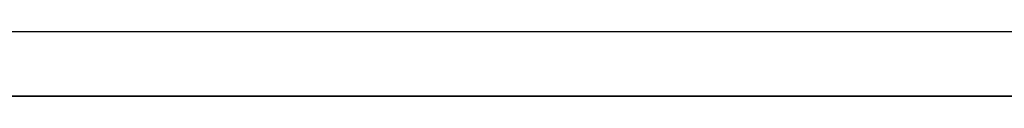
# Model space of a CAD drawing. Header units: millimetres. Extents: x -215 to 215, y -97 to 82.
# Tile 9 of 73: x -113.185 to -101.079, y -34.011 to -33.219. Entities that reach past the tile are written whole.
import ezdxf

# ---------------------------------------------------------------- set-up
doc = ezdxf.new("R2010")
doc.units = ezdxf.units.MM
doc.layers.add('MAIN-1', color=7, linetype='Continuous')
doc.layers.add('MAIN-2', color=7, linetype='Continuous')

msp = doc.modelspace()

# ---------------------------------------------------------------- linework, layer by layer
at = {"layer": 'MAIN-1'}
for p, q in [((114.379, -33.219), (-114.379, -33.219)), ((-114.925, -34.011), (114.925, -34.011))]:
    msp.add_line(p, q, dxfattribs=at)
at = {"layer": 'MAIN-2'}
for p, q in [((114.925, -34.011), (-114.925, -34.011)), ((113.843, -34.011), (-113.843, -34.011)), ((-113.843, -34.011), (113.843, -34.011))]:
    msp.add_line(p, q, dxfattribs=at)

doc.saveas('drawing.dxf')
